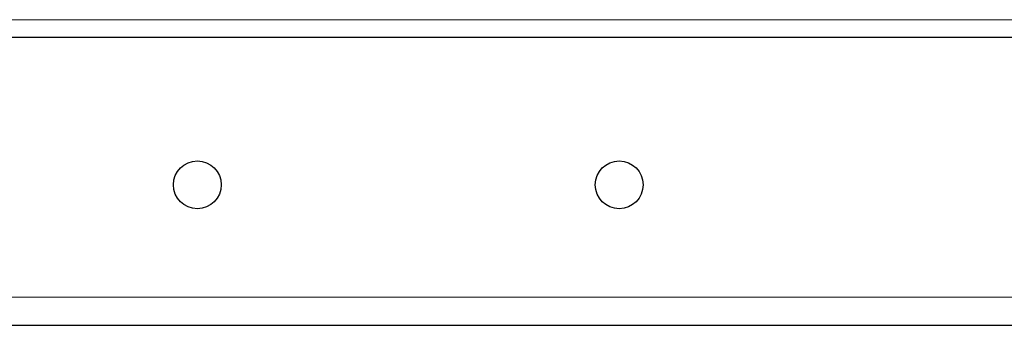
# Model space of a CAD drawing. Header units: millimetres. Extents: x 37 to 252, y 66 to 151.
# Tile 37 of 68: x 157.681 to 160.482, y 68.743 to 69.613. Entities that reach past the tile are written whole.
import ezdxf

# ---------------------------------------------------------------- set-up
doc = ezdxf.new("R2010")
doc.units = ezdxf.units.MM
doc.linetypes.add('PHANTOM', pattern=[12.7, 6.35, -1.27, 1.27, -1.27, 1.27, -1.27])

msp = doc.modelspace()

# ---------------------------------------------------------------- linework, layer by layer
at = {"color": 8, "linetype": 'PHANTOM', "lineweight": 18}
for p, q in [((157.0165, 69.613), (188.1865, 69.613)), ((188.3965, 68.823), (156.9865, 68.823))]:
    msp.add_line(p, q, dxfattribs=at)
at = {"color": 7, "linetype": 'Continuous', "lineweight": 25}
for p, q in [((157.0056, 69.563), (188.1973, 69.563)), ((161.2155, 68.743), (156.9865, 68.743))]:
    msp.add_line(p, q, dxfattribs=at)
for centre in [(158.1865, 69.143), (159.3865, 69.143)]:
    msp.add_circle(centre, 0.068, dxfattribs=at)

doc.saveas('drawing.dxf')
